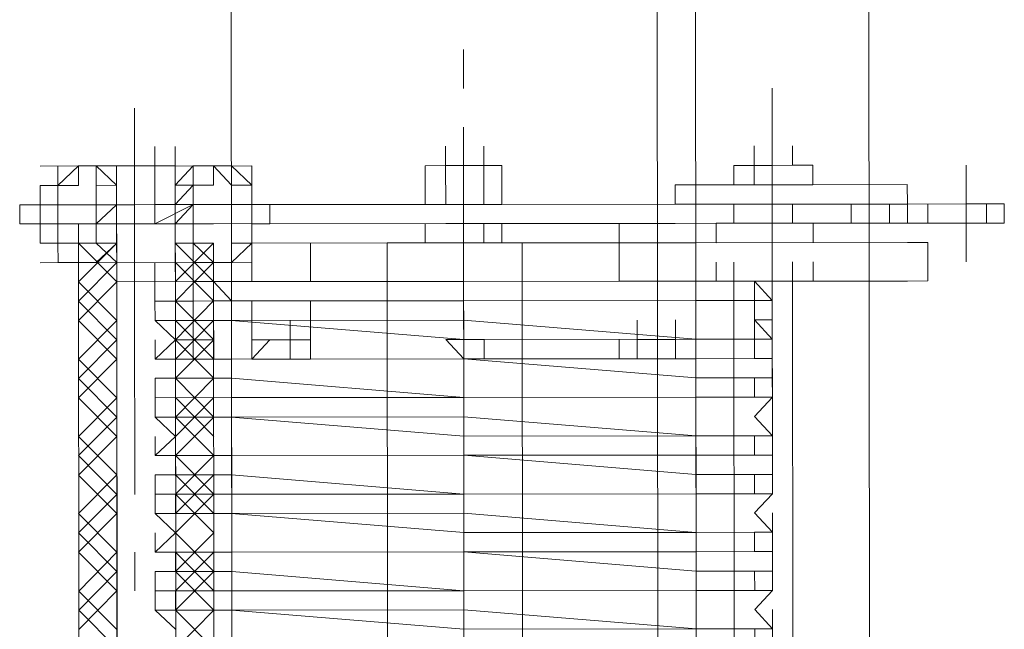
# Model space of a CAD drawing. Header units: inches. Extents: x -5850 to 5646, y 8947 to 13007.
# Tile 180 of 256: x -4282 to -4260, y 11076 to 11089. Entities that reach past the tile are written whole.
import ezdxf

# ---------------------------------------------------------------- set-up
doc = ezdxf.new("R2010")
doc.units = ezdxf.units.IN
doc.header["$MEASUREMENT"] = 0
doc.layers.add('at_Entity', color=7, linetype='Continuous')

msp = doc.modelspace()

# ---------------------------------------------------------------- linework, layer by layer
at = {"layer": 'at_Entity', "color": 7, "lineweight": 20}
for p, q in [((-4267.485, 10560.932), (-4268.233, 11398.125)), ((-4263.604, 11398.129), (-4262.802, 10500.109)), ((-4276.798, 10560.924), (-4277.483, 11327.999)), ((-4266.594, 10500.105), (-4267.333, 11328.008)), ((-4278.493, 11085.965), (-4278.494, 11086.388)), ((-4272.582, 11085.97), (-4272.583, 11086.394)), ((-4272.192, 11085.97), (-4272.192, 11086.394)), ((-4271.746, 11085.971), (-4271.746, 11086.394)), ((-4271.746, 11085.971), (-4271.746, 11086.394)), ((-4271.746, 11085.971), (-4271.746, 11086.394)), ((-4271.746, 11085.971), (-4271.746, 11086.394)), ((-4265.835, 11085.976), (-4265.835, 11086.4)), ((-4264.998, 11085.977), (-4264.999, 11086.4)), ((-4264.998, 11085.977), (-4264.999, 11086.4)), ((-4280.612, 11085.963), (-4281.058, 11085.962)), ((-4281.058, 11085.962), (-4281.058, 11085.538)), ((-4280.612, 11085.539), (-4280.612, 11085.963)), ((-4280.612, 11085.963), (-4279.776, 11085.963)), ((-4280.612, 11085.963), (-4280.222, 11085.963)), ((-4280.222, 11085.963), (-4280.222, 11085.539)), ((-4279.776, 11085.963), (-4278.493, 11085.965)), ((-4278.493, 11085.965), (-4279.776, 11085.963)), ((-4279.385, 11085.964), (-4279.776, 11085.963)), ((-4279.776, 11085.963), (-4279.775, 11085.116)), ((-4279.775, 11085.116), (-4279.776, 11085.963)), ((-4278.939, 11085.964), (-4279.385, 11085.964)), ((-4278.939, 11085.964), (-4278.939, 11085.117)), ((-4278.493, 11085.541), (-4278.103, 11085.965)), ((-4278.493, 11085.965), (-4278.492, 11085.117)), ((-4278.103, 11085.965), (-4277.657, 11085.965)), ((-4277.657, 11085.965), (-4277.266, 11085.966)), ((-4277.656, 11085.542), (-4277.657, 11085.965)), ((-4277.657, 11085.965), (-4277.266, 11085.542)), ((-4277.266, 11085.966), (-4276.82, 11085.542)), ((-4271.746, 11085.971), (-4273.028, 11085.969)), ((-4273.028, 11085.969), (-4271.746, 11085.971)), ((-4273.028, 11085.122), (-4273.028, 11085.969)), ((-4272.582, 11085.97), (-4272.581, 11085.122)), ((-4272.192, 11085.97), (-4272.582, 11085.97)), ((-4271.746, 11085.971), (-4272.192, 11085.97)), ((-4271.746, 11085.971), (-4272.192, 11085.97)), ((-4271.746, 11085.971), (-4271.745, 11085.123)), ((-4271.745, 11085.123), (-4271.746, 11085.971)), ((-4271.746, 11085.971), (-4271.355, 11085.971)), ((-4271.355, 11085.971), (-4271.355, 11085.123)), ((-4266.281, 11085.975), (-4265.835, 11085.976)), ((-4266.281, 11085.975), (-4265.835, 11085.976)), ((-4266.281, 11085.975), (-4266.28, 11085.552)), ((-4265.834, 11085.552), (-4265.835, 11085.976)), ((-4265.835, 11085.976), (-4265.444, 11085.976)), ((-4265.444, 11085.976), (-4265.835, 11085.976)), ((-4265.444, 11085.976), (-4265.835, 11085.976)), ((-4265.835, 11085.976), (-4265.834, 11085.552)), ((-4264.552, 11085.977), (-4265.444, 11085.976)), ((-4265.444, 11085.976), (-4264.998, 11085.977)), ((-4264.998, 11085.977), (-4264.552, 11085.977)), ((-4264.552, 11085.977), (-4264.552, 11085.553)), ((-4265.834, 11085.552), (-4267.563, 11085.551)), ((-4264.552, 11085.553), (-4265.834, 11085.552)), ((-4265.834, 11085.552), (-4265.444, 11085.552)), ((-4264.552, 11085.553), (-4265.444, 11085.552)), ((-4265.444, 11085.552), (-4265.444, 11085.129)), ((-4265.444, 11085.129), (-4265.444, 11085.552)), ((-4262.489, 11085.555), (-4264.552, 11085.553)), ((-4262.488, 11085.131), (-4262.489, 11085.555)), ((-4262.488, 11085.131), (-4262.489, 11085.555)), ((-4281.058, 11085.538), (-4281.448, 11085.538)), ((-4281.448, 11085.538), (-4281.448, 11084.696)), ((-4281.058, 11085.538), (-4280.612, 11085.539)), ((-4281.058, 11085.115), (-4281.058, 11085.538)), ((-4281.058, 11085.115), (-4281.058, 11085.538)), ((-4280.222, 11085.539), (-4279.775, 11085.54)), ((-4280.221, 11085.115), (-4280.222, 11085.539)), ((-4280.221, 11085.115), (-4280.222, 11085.539)), ((-4278.492, 11085.117), (-4278.493, 11085.541)), ((-4278.492, 11085.117), (-4278.493, 11085.541)), ((-4278.492, 11085.117), (-4278.102, 11085.541)), ((-4278.102, 11085.541), (-4277.656, 11085.542)), ((-4277.266, 11085.542), (-4276.82, 11085.542)), ((-4277.266, 11085.118), (-4277.266, 11085.542)), ((-4276.82, 11085.542), (-4276.82, 11085.118)), ((-4276.82, 11085.542), (-4276.819, 11084.7)), ((-4273.028, 11085.122), (-4273.028, 11085.546)), ((-4273.028, 11085.122), (-4273.028, 11085.546)), ((-4271.355, 11085.123), (-4271.355, 11085.547)), ((-4271.355, 11085.123), (-4271.355, 11085.547)), ((-4267.563, 11085.551), (-4267.563, 11085.127)), ((-4273.028, 11085.122), (-4278.102, 11085.117)), ((-4272.581, 11085.122), (-4277.656, 11085.118)), ((-4273.028, 11085.122), (-4271.745, 11085.123)), ((-4271.355, 11085.123), (-4273.028, 11085.122)), ((-4267.563, 11085.127), (-4271.745, 11085.123)), ((-4271.745, 11085.123), (-4271.355, 11085.123)), ((-4266.28, 11085.128), (-4267.563, 11085.127)), ((-4265.444, 11085.129), (-4266.28, 11085.128)), ((-4266.28, 11084.71), (-4266.28, 11085.128)), ((-4264.161, 11085.13), (-4265.444, 11085.129)), ((-4263.715, 11085.13), (-4265.444, 11085.129)), ((-4264.997, 11084.711), (-4264.998, 11085.129)), ((-4263.715, 11085.13), (-4264.161, 11085.13)), ((-4263.325, 11085.131), (-4263.715, 11085.13)), ((-4263.715, 11084.712), (-4263.715, 11085.13)), ((-4262.879, 11085.131), (-4263.325, 11085.131)), ((-4262.878, 11084.713), (-4262.879, 11085.131)), ((-4262.488, 11085.131), (-4262.879, 11085.131)), ((-4261.206, 11085.132), (-4262.488, 11085.131)), ((-4262.042, 11084.713), (-4262.042, 11085.132)), ((-4260.369, 11085.133), (-4261.206, 11085.132)), ((-4260.759, 11084.715), (-4260.759, 11085.133)), ((-4260.369, 11084.715), (-4260.369, 11085.133)), ((-4281.448, 11085.114), (-4281.894, 11085.114)), ((-4281.894, 11085.114), (-4281.894, 11084.696)), ((-4281.448, 11085.114), (-4281.058, 11085.115)), ((-4281.058, 11085.115), (-4281.448, 11085.114)), ((-4281.448, 11084.696), (-4281.448, 11085.114)), ((-4281.448, 11085.114), (-4281.448, 11084.696)), ((-4281.057, 11084.273), (-4281.058, 11085.115)), ((-4281.058, 11085.115), (-4281.057, 11084.273)), ((-4280.221, 11085.115), (-4281.058, 11085.115)), ((-4281.058, 11085.115), (-4281.057, 11084.696)), ((-4280.221, 11085.115), (-4279.775, 11085.116)), ((-4279.775, 11085.116), (-4280.221, 11085.115)), ((-4279.775, 11085.116), (-4278.492, 11085.117)), ((-4279.775, 11085.116), (-4278.939, 11085.117)), ((-4279.775, 11085.116), (-4279.775, 11084.698)), ((-4279.775, 11085.116), (-4279.775, 11084.698)), ((-4279.775, 11084.698), (-4279.775, 11085.116)), ((-4278.939, 11085.117), (-4278.938, 11084.698)), ((-4278.939, 11085.117), (-4278.938, 11084.698)), ((-4278.492, 11085.117), (-4278.939, 11085.117)), ((-4278.938, 11084.698), (-4278.939, 11085.117)), ((-4278.492, 11084.699), (-4278.492, 11085.117)), ((-4278.102, 11085.117), (-4278.492, 11085.117)), ((-4276.82, 11085.118), (-4277.266, 11085.118)), ((-4277.266, 11085.118), (-4277.265, 11084.276)), ((-4276.82, 11085.118), (-4276.429, 11085.119)), ((-4276.82, 11085.118), (-4276.819, 11084.7)), ((-4276.429, 11085.119), (-4276.429, 11084.701)), ((-4281.448, 11084.696), (-4281.894, 11084.696)), ((-4281.057, 11084.696), (-4281.448, 11084.696)), ((-4281.448, 11084.696), (-4281.447, 11084.272)), ((-4281.057, 11084.696), (-4281.448, 11084.696)), ((-4280.221, 11084.697), (-4281.057, 11084.696)), ((-4281.057, 11084.273), (-4281.057, 11084.696)), ((-4279.775, 11084.698), (-4280.221, 11084.697)), ((-4280.22, 11084.273), (-4280.221, 11084.697)), ((-4280.22, 11084.273), (-4280.221, 11084.697)), ((-4280.22, 11084.273), (-4280.221, 11084.697)), ((-4279.775, 11084.698), (-4278.938, 11084.698)), ((-4279.775, 11084.698), (-4279.774, 11083.432)), ((-4278.492, 11084.699), (-4278.938, 11084.698)), ((-4278.492, 11084.275), (-4278.492, 11084.699)), ((-4278.492, 11084.699), (-4278.492, 11084.275)), ((-4278.492, 11084.275), (-4278.492, 11084.699)), ((-4278.492, 11084.275), (-4278.492, 11084.699)), ((-4278.102, 11084.699), (-4278.492, 11084.699)), ((-4278.491, 11083.433), (-4278.492, 11084.699)), ((-4278.492, 11084.275), (-4278.492, 11084.699)), ((-4277.656, 11084.699), (-4278.102, 11084.699)), ((-4272.581, 11084.704), (-4277.656, 11084.699)), ((-4277.265, 11084.276), (-4277.265, 11084.7)), ((-4276.429, 11084.701), (-4276.819, 11084.7)), ((-4276.819, 11084.7), (-4276.819, 11084.276)), ((-4276.819, 11084.7), (-4276.819, 11084.276)), ((-4276.819, 11084.7), (-4276.819, 11084.276)), ((-4273.027, 11084.704), (-4273.027, 11084.28)), ((-4273.027, 11084.704), (-4273.027, 11084.28)), ((-4267.562, 11084.708), (-4272.581, 11084.704)), ((-4271.354, 11084.705), (-4271.745, 11084.705)), ((-4271.744, 11084.281), (-4271.745, 11084.705)), ((-4271.745, 11084.705), (-4271.744, 11084.281)), ((-4271.354, 11084.281), (-4271.354, 11084.705)), ((-4271.354, 11084.281), (-4271.354, 11084.705)), ((-4268.789, 11084.284), (-4268.789, 11084.707)), ((-4268.789, 11084.284), (-4268.789, 11084.707)), ((-4266.28, 11084.71), (-4267.562, 11084.708)), ((-4266.67, 11084.709), (-4264.551, 11084.711)), ((-4266.67, 11084.709), (-4266.67, 11084.285)), ((-4266.28, 11084.71), (-4265.443, 11084.71)), ((-4264.161, 11084.712), (-4265.443, 11084.71)), ((-4265.443, 11084.71), (-4263.715, 11084.712)), ((-4264.551, 11084.711), (-4264.551, 11084.287)), ((-4263.715, 11084.712), (-4264.161, 11084.712)), ((-4263.324, 11084.712), (-4263.715, 11084.712)), ((-4262.878, 11084.713), (-4263.324, 11084.712)), ((-4262.488, 11084.713), (-4262.878, 11084.713)), ((-4261.205, 11084.714), (-4262.488, 11084.713)), ((-4260.369, 11084.715), (-4261.205, 11084.714)), ((-4281.447, 11084.272), (-4281.057, 11084.273)), ((-4280.611, 11084.273), (-4281.057, 11084.273)), ((-4281.057, 11084.273), (-4281.056, 11083.849)), ((-4281.057, 11084.273), (-4281.056, 11083.849)), ((-4279.774, 11084.274), (-4280.611, 11084.273)), ((-4280.61, 11083.849), (-4280.611, 11084.273)), ((-4280.61, 11083.849), (-4280.611, 11084.273)), ((-4280.586, 11056.397), (-4280.611, 11084.273)), ((-4279.774, 11084.274), (-4280.22, 11084.273)), ((-4280.22, 11084.273), (-4279.774, 11084.274)), ((-4279.774, 11083.432), (-4279.774, 11084.274)), ((-4279.774, 11083.432), (-4279.774, 11084.274)), ((-4279.774, 11084.274), (-4279.773, 11083.008)), ((-4278.492, 11084.275), (-4277.655, 11084.276)), ((-4278.491, 11083.433), (-4278.492, 11084.275)), ((-4278.101, 11084.275), (-4278.492, 11084.275)), ((-4278.492, 11084.275), (-4278.101, 11084.275)), ((-4278.492, 11084.275), (-4278.491, 11083.433)), ((-4278.492, 11084.275), (-4278.491, 11083.009)), ((-4277.63, 11056.399), (-4277.655, 11084.276)), ((-4277.265, 11084.276), (-4272.19, 11084.281)), ((-4277.265, 11084.276), (-4277.265, 11083.852)), ((-4276.819, 11084.276), (-4277.265, 11083.852)), ((-4277.24, 11056.4), (-4277.265, 11084.276)), ((-4277.264, 11083.434), (-4277.265, 11084.276)), ((-4276.819, 11084.276), (-4276.818, 11083.853)), ((-4275.536, 11084.278), (-4273.027, 11084.28)), ((-4273.473, 11084.279), (-4275.536, 11084.278)), ((-4275.536, 11084.278), (-4275.535, 11083.436)), ((-4273.863, 11084.279), (-4270.908, 11084.282)), ((-4273.838, 11056.403), (-4273.863, 11084.279)), ((-4273.473, 11084.279), (-4271.354, 11084.281)), ((-4271.354, 11084.281), (-4273.473, 11084.279)), ((-4272.19, 11084.281), (-4271.744, 11084.281)), ((-4267.116, 11084.285), (-4271.744, 11084.281)), ((-4268.789, 11084.284), (-4271.744, 11084.281)), ((-4271.354, 11084.281), (-4268.789, 11084.284)), ((-4270.908, 11084.282), (-4270.883, 11056.405)), ((-4262.041, 11084.29), (-4268.789, 11084.284)), ((-4268.789, 11084.284), (-4267.116, 11084.285)), ((-4268.788, 11083.442), (-4268.789, 11084.284)), ((-4262.487, 11084.289), (-4267.116, 11084.285)), ((-4267.116, 11084.285), (-4267.115, 11083.443)), ((-4267.091, 11056.409), (-4267.116, 11084.285)), ((-4266.67, 11084.285), (-4264.551, 11084.287)), ((-4262.487, 11084.289), (-4262.041, 11084.29)), ((-4262.041, 11083.448), (-4262.041, 11084.29)), ((-4280.61, 11083.849), (-4281.056, 11083.849)), ((-4279.774, 11083.432), (-4279.774, 11083.85)), ((-4278.937, 11083.432), (-4278.937, 11083.851)), ((-4278.491, 11083.433), (-4278.491, 11083.851)), ((-4278.101, 11083.433), (-4278.101, 11083.851)), ((-4278.101, 11083.433), (-4278.101, 11083.851)), ((-4277.265, 11083.852), (-4277.655, 11083.852)), ((-4277.265, 11083.852), (-4277.655, 11083.852)), ((-4277.655, 11083.434), (-4277.655, 11083.852)), ((-4277.655, 11083.434), (-4277.655, 11083.852)), ((-4277.264, 11083.434), (-4277.265, 11083.852)), ((-4268.788, 11083.442), (-4268.788, 11083.86)), ((-4268.788, 11083.442), (-4268.788, 11083.86)), ((-4267.115, 11083.443), (-4267.115, 11083.861)), ((-4266.669, 11083.443), (-4266.669, 11083.862)), ((-4266.279, 11083.444), (-4266.279, 11083.862)), ((-4266.279, 11083.444), (-4266.279, 11083.862)), ((-4264.996, 11083.445), (-4264.996, 11083.863)), ((-4264.55, 11083.445), (-4264.55, 11083.864)), ((-4279.774, 11083.432), (-4278.491, 11083.433)), ((-4278.491, 11083.433), (-4279.774, 11083.432)), ((-4279.773, 11083.008), (-4279.774, 11083.432)), ((-4279.773, 11083.008), (-4279.774, 11083.432)), ((-4279.751, 11057.663), (-4279.774, 11083.432)), ((-4278.101, 11083.433), (-4278.937, 11083.432)), ((-4278.101, 11083.433), (-4278.937, 11083.432)), ((-4278.937, 11083.432), (-4278.937, 11083.009)), ((-4278.491, 11083.009), (-4278.491, 11083.433)), ((-4278.491, 11083.433), (-4278.468, 11057.664)), ((-4278.101, 11083.433), (-4277.655, 11083.434)), ((-4278.101, 11083.433), (-4277.655, 11083.434)), ((-4278.1, 11083.009), (-4278.101, 11083.433)), ((-4278.101, 11083.433), (-4278.1, 11083.009)), ((-4278.1, 11083.009), (-4278.101, 11083.433)), ((-4277.655, 11083.434), (-4277.264, 11083.01)), ((-4277.655, 11083.434), (-4277.654, 11083.01)), ((-4277.655, 11083.434), (-4277.654, 11083.01)), ((-4277.264, 11083.434), (-4277.655, 11083.434)), ((-4272.19, 11083.439), (-4277.264, 11083.434)), ((-4275.535, 11083.436), (-4273.863, 11083.437)), ((-4273.863, 11083.437), (-4275.535, 11083.436)), ((-4267.115, 11083.443), (-4272.19, 11083.439)), ((-4268.788, 11083.442), (-4270.907, 11083.44)), ((-4270.907, 11083.44), (-4268.788, 11083.442)), ((-4262.041, 11083.448), (-4268.788, 11083.442)), ((-4268.788, 11083.442), (-4266.669, 11083.443)), ((-4265.832, 11083.444), (-4267.115, 11083.443)), ((-4266.669, 11083.443), (-4265.442, 11083.445)), ((-4266.279, 11083.444), (-4266.669, 11083.443)), ((-4266.279, 11083.444), (-4266.669, 11083.443)), ((-4266.279, 11083.444), (-4264.55, 11083.445)), ((-4264.996, 11083.445), (-4266.279, 11083.444)), ((-4266.256, 11057.675), (-4266.279, 11083.444)), ((-4265.442, 11083.021), (-4265.832, 11083.444)), ((-4265.442, 11083.445), (-4262.487, 11083.447)), ((-4265.442, 11083.021), (-4265.442, 11083.445)), ((-4264.55, 11083.445), (-4264.996, 11083.445)), ((-4264.996, 11083.445), (-4264.973, 11057.676)), ((-4262.487, 11083.447), (-4262.041, 11083.448)), ((-4279.751, 11057.663), (-4279.773, 11083.008)), ((-4278.937, 11083.009), (-4278.1, 11083.009)), ((-4278.936, 11082.585), (-4278.937, 11083.009)), ((-4278.937, 11083.009), (-4278.491, 11083.009)), ((-4278.491, 11083.009), (-4278.468, 11057.664)), ((-4278.491, 11083.009), (-4278.49, 11082.585)), ((-4277.654, 11083.01), (-4278.1, 11083.009)), ((-4278.1, 11082.586), (-4278.1, 11083.009)), ((-4278.1, 11083.009), (-4278.1, 11082.586)), ((-4278.1, 11082.586), (-4278.1, 11083.009)), ((-4278.1, 11082.586), (-4278.1, 11083.009)), ((-4278.1, 11082.586), (-4278.1, 11083.009)), ((-4277.264, 11083.01), (-4277.654, 11083.01)), ((-4277.654, 11082.586), (-4277.654, 11083.01)), ((-4277.654, 11083.01), (-4277.654, 11082.586)), ((-4277.654, 11083.01), (-4277.654, 11082.586)), ((-4277.654, 11082.586), (-4277.654, 11083.01)), ((-4277.264, 11083.01), (-4272.189, 11083.015)), ((-4272.189, 11083.015), (-4277.264, 11083.01)), ((-4275.535, 11082.588), (-4275.535, 11083.012)), ((-4272.189, 11083.015), (-4267.115, 11083.019)), ((-4267.115, 11083.019), (-4272.189, 11083.015)), ((-4267.115, 11083.019), (-4265.442, 11083.021)), ((-4265.442, 11083.021), (-4267.115, 11083.019)), ((-4265.441, 11082.597), (-4265.442, 11083.021)), ((-4278.1, 11082.586), (-4278.936, 11082.585)), ((-4278.936, 11082.585), (-4278.1, 11082.586)), ((-4278.49, 11082.585), (-4278.936, 11082.585)), ((-4278.936, 11082.585), (-4278.49, 11082.161)), ((-4277.654, 11082.586), (-4278.1, 11082.586)), ((-4278.1, 11082.586), (-4278.099, 11082.162)), ((-4278.099, 11081.738), (-4278.1, 11082.586)), ((-4278.1, 11082.586), (-4277.654, 11082.586)), ((-4277.654, 11082.586), (-4277.263, 11082.586)), ((-4277.263, 11082.586), (-4277.654, 11082.586)), ((-4277.653, 11082.162), (-4277.654, 11082.586)), ((-4277.654, 11082.586), (-4277.653, 11082.162)), ((-4272.189, 11082.591), (-4277.263, 11082.586)), ((-4277.263, 11082.586), (-4272.188, 11082.167)), ((-4275.535, 11082.588), (-4276.817, 11082.587)), ((-4276.817, 11082.163), (-4276.817, 11082.587)), ((-4276.817, 11082.163), (-4276.817, 11082.587)), ((-4276.817, 11082.163), (-4276.817, 11082.587)), ((-4275.981, 11082.588), (-4275.98, 11081.74)), ((-4275.98, 11082.164), (-4275.981, 11082.588)), ((-4275.98, 11082.164), (-4275.981, 11082.588)), ((-4275.98, 11082.164), (-4275.981, 11082.588)), ((-4275.98, 11082.164), (-4275.981, 11082.588)), ((-4275.534, 11082.164), (-4275.535, 11082.588)), ((-4275.535, 11082.588), (-4275.534, 11081.74)), ((-4275.534, 11082.164), (-4275.535, 11082.588)), ((-4275.534, 11082.164), (-4275.535, 11082.588)), ((-4275.534, 11082.164), (-4275.535, 11082.588)), ((-4275.534, 11082.164), (-4275.535, 11082.588)), ((-4272.189, 11082.591), (-4267.114, 11082.172)), ((-4268.397, 11082.17), (-4268.397, 11082.594)), ((-4268.397, 11082.17), (-4268.397, 11082.594)), ((-4268.397, 11082.17), (-4268.397, 11082.594)), ((-4267.56, 11082.171), (-4267.56, 11082.595)), ((-4265.441, 11082.173), (-4265.832, 11082.597)), ((-4265.832, 11082.597), (-4265.441, 11082.597)), ((-4265.441, 11082.173), (-4265.441, 11082.597)), ((-4278.936, 11081.737), (-4278.936, 11082.161)), ((-4278.49, 11082.161), (-4278.936, 11081.737)), ((-4277.653, 11082.162), (-4277.653, 11081.738)), ((-4275.534, 11082.164), (-4276.817, 11082.163)), ((-4276.817, 11082.163), (-4276.427, 11082.163)), ((-4276.427, 11082.163), (-4276.817, 11081.739)), ((-4276.817, 11081.739), (-4276.817, 11082.163)), ((-4276.817, 11081.739), (-4276.817, 11082.163)), ((-4275.98, 11081.74), (-4275.98, 11082.164)), ((-4275.98, 11082.164), (-4275.98, 11081.74)), ((-4275.534, 11081.74), (-4275.534, 11082.164)), ((-4275.534, 11082.164), (-4275.534, 11081.74)), ((-4272.188, 11081.743), (-4272.579, 11082.167)), ((-4272.579, 11082.167), (-4272.188, 11082.167)), ((-4267.114, 11082.172), (-4272.188, 11082.167)), ((-4272.188, 11082.167), (-4271.742, 11082.167)), ((-4271.742, 11082.167), (-4271.742, 11081.744)), ((-4268.787, 11082.17), (-4268.786, 11081.746)), ((-4268.787, 11082.17), (-4268.786, 11081.746)), ((-4267.56, 11082.171), (-4268.397, 11082.17)), ((-4267.56, 11082.171), (-4268.397, 11082.17)), ((-4268.397, 11082.17), (-4268.396, 11081.747)), ((-4268.396, 11081.747), (-4268.397, 11082.17)), ((-4268.397, 11082.17), (-4268.396, 11081.747)), ((-4268.396, 11081.747), (-4268.397, 11082.17)), ((-4267.56, 11082.171), (-4267.95, 11082.171)), ((-4267.95, 11082.171), (-4267.95, 11081.747)), ((-4267.56, 11081.747), (-4267.56, 11082.171)), ((-4267.56, 11081.747), (-4267.56, 11082.171)), ((-4267.114, 11082.172), (-4265.441, 11082.173)), ((-4265.441, 11082.173), (-4267.114, 11082.172)), ((-4265.831, 11081.749), (-4265.831, 11082.173)), ((-4265.831, 11082.173), (-4265.441, 11082.173)), ((-4277.263, 11081.739), (-4278.936, 11081.737)), ((-4278.936, 11081.737), (-4278.099, 11081.738)), ((-4278.936, 11081.737), (-4278.489, 11081.738)), ((-4278.489, 11081.738), (-4278.489, 11081.319)), ((-4277.653, 11081.738), (-4278.099, 11081.738)), ((-4277.653, 11081.738), (-4277.263, 11081.739)), ((-4277.263, 11081.739), (-4272.188, 11081.743)), ((-4272.188, 11081.743), (-4277.263, 11081.739)), ((-4275.534, 11081.74), (-4276.817, 11081.739)), ((-4276.817, 11081.739), (-4275.534, 11081.74)), ((-4267.114, 11081.748), (-4272.188, 11081.743)), ((-4271.742, 11081.744), (-4272.188, 11081.743)), ((-4272.188, 11081.743), (-4267.113, 11081.33)), ((-4267.56, 11081.747), (-4268.396, 11081.747)), ((-4267.56, 11081.747), (-4268.396, 11081.747)), ((-4267.95, 11081.747), (-4267.56, 11081.747)), ((-4267.114, 11081.748), (-4265.441, 11081.749)), ((-4265.441, 11081.749), (-4265.831, 11081.749)), ((-4265.44, 11081.331), (-4265.441, 11081.749)), ((-4278.935, 11081.319), (-4277.262, 11081.321)), ((-4278.935, 11081.319), (-4278.935, 11080.895)), ((-4278.489, 11081.319), (-4278.935, 11081.319)), ((-4277.262, 11081.321), (-4272.187, 11080.901)), ((-4267.113, 11081.33), (-4265.44, 11081.331)), ((-4265.83, 11080.907), (-4265.831, 11081.331)), ((-4265.831, 11081.331), (-4265.44, 11081.331)), ((-4265.44, 11080.907), (-4265.44, 11081.331)), ((-4278.935, 11080.895), (-4277.262, 11080.897)), ((-4278.935, 11080.895), (-4278.489, 11080.896)), ((-4278.934, 11080.471), (-4278.935, 11080.895)), ((-4278.489, 11080.896), (-4278.488, 11080.472)), ((-4272.187, 11080.901), (-4277.262, 11080.897)), ((-4272.187, 11080.901), (-4267.113, 11080.906)), ((-4267.113, 11080.906), (-4272.187, 11080.901)), ((-4267.113, 11080.906), (-4265.44, 11080.907)), ((-4265.44, 11080.907), (-4267.113, 11080.906)), ((-4265.44, 11080.907), (-4265.83, 11080.907)), ((-4265.83, 11080.483), (-4265.44, 11080.907)), ((-4278.934, 11080.471), (-4277.262, 11080.473)), ((-4277.262, 11080.473), (-4278.934, 11080.471)), ((-4278.488, 11080.472), (-4278.934, 11080.471)), ((-4278.934, 11080.471), (-4278.488, 11080.048)), ((-4272.187, 11080.477), (-4277.262, 11080.473)), ((-4277.262, 11080.473), (-4272.187, 11080.054)), ((-4272.187, 11080.477), (-4267.112, 11080.058)), ((-4265.439, 11080.06), (-4265.83, 11080.483)), ((-4265.439, 11080.06), (-4265.44, 11080.483)), ((-4278.934, 11079.629), (-4278.934, 11080.048)), ((-4278.488, 11080.048), (-4278.934, 11079.629)), ((-4267.112, 11080.058), (-4272.187, 11080.054)), ((-4267.112, 11080.058), (-4265.439, 11080.06)), ((-4265.439, 11080.06), (-4267.112, 11080.058)), ((-4265.829, 11080.059), (-4265.439, 11080.06)), ((-4265.829, 11079.641), (-4265.829, 11080.059)), ((-4278.934, 11079.629), (-4277.261, 11079.631)), ((-4277.261, 11079.631), (-4278.934, 11079.629)), ((-4278.934, 11079.629), (-4278.488, 11079.63)), ((-4278.488, 11079.63), (-4278.487, 11079.206)), ((-4277.261, 11079.631), (-4272.186, 11079.635)), ((-4272.186, 11079.635), (-4277.261, 11079.631)), ((-4267.112, 11079.64), (-4272.186, 11079.635)), ((-4272.186, 11079.635), (-4267.111, 11079.216)), ((-4267.112, 11079.64), (-4265.439, 11079.641)), ((-4265.439, 11079.641), (-4265.829, 11079.641)), ((-4265.438, 11079.218), (-4265.439, 11079.641)), ((-4278.933, 11079.206), (-4277.26, 11079.207)), ((-4278.933, 11079.206), (-4278.933, 11078.782)), ((-4278.487, 11079.206), (-4278.933, 11079.206)), ((-4277.26, 11079.207), (-4272.185, 11078.788)), ((-4267.111, 11079.216), (-4265.438, 11079.218)), ((-4265.829, 11079.217), (-4265.438, 11079.218)), ((-4265.828, 11078.793), (-4265.829, 11079.217)), ((-4265.438, 11078.794), (-4265.438, 11079.218)), ((-4278.933, 11078.782), (-4277.26, 11078.783)), ((-4278.933, 11078.364), (-4278.933, 11078.782)), ((-4278.933, 11078.782), (-4278.487, 11078.782)), ((-4278.487, 11078.782), (-4278.486, 11078.364)), ((-4272.185, 11078.788), (-4277.26, 11078.783)), ((-4272.185, 11078.788), (-4267.111, 11078.792)), ((-4267.111, 11078.792), (-4272.185, 11078.788)), ((-4267.111, 11078.792), (-4265.438, 11078.794)), ((-4265.438, 11078.794), (-4267.111, 11078.792)), ((-4265.438, 11078.794), (-4265.828, 11078.793)), ((-4265.828, 11078.375), (-4265.438, 11078.794)), ((-4278.933, 11078.364), (-4277.26, 11078.365)), ((-4277.26, 11078.365), (-4278.933, 11078.364)), ((-4278.486, 11078.364), (-4278.933, 11078.364)), ((-4278.933, 11078.364), (-4278.486, 11077.94)), ((-4277.26, 11078.365), (-4272.185, 11078.37)), ((-4277.26, 11078.365), (-4272.185, 11077.946)), ((-4272.185, 11078.37), (-4267.11, 11077.95)), ((-4265.437, 11077.952), (-4265.828, 11078.375)), ((-4265.437, 11077.952), (-4265.438, 11078.376)), ((-4278.932, 11077.516), (-4278.932, 11077.94)), ((-4278.486, 11077.94), (-4278.932, 11077.516)), ((-4267.11, 11077.95), (-4272.185, 11077.946)), ((-4267.11, 11077.95), (-4265.437, 11077.952)), ((-4265.437, 11077.952), (-4267.11, 11077.95)), ((-4265.828, 11077.951), (-4265.437, 11077.952)), ((-4265.827, 11077.528), (-4265.828, 11077.951)), ((-4278.932, 11077.516), (-4277.259, 11077.517)), ((-4277.259, 11077.517), (-4278.932, 11077.516)), ((-4278.932, 11077.516), (-4278.486, 11077.516)), ((-4278.486, 11077.516), (-4278.485, 11077.092)), ((-4277.259, 11077.517), (-4272.184, 11077.522)), ((-4272.184, 11077.522), (-4277.259, 11077.517)), ((-4267.11, 11077.526), (-4272.184, 11077.522)), ((-4272.184, 11077.522), (-4267.109, 11077.103)), ((-4267.11, 11077.526), (-4265.437, 11077.528)), ((-4265.437, 11077.528), (-4265.827, 11077.528)), ((-4265.436, 11077.104), (-4265.437, 11077.528)), ((-4278.931, 11077.092), (-4277.258, 11077.094)), ((-4278.931, 11077.092), (-4278.931, 11076.668)), ((-4278.485, 11077.092), (-4278.931, 11077.092)), ((-4277.258, 11077.094), (-4272.184, 11076.674)), ((-4267.109, 11077.103), (-4265.436, 11077.104)), ((-4265.826, 11076.68), (-4265.827, 11077.104)), ((-4265.827, 11077.104), (-4265.436, 11077.104)), ((-4265.436, 11076.68), (-4265.436, 11077.104)), ((-4278.931, 11076.668), (-4277.258, 11076.67)), ((-4278.931, 11076.668), (-4278.485, 11076.669)), ((-4278.931, 11076.25), (-4278.931, 11076.668)), ((-4278.485, 11076.669), (-4278.485, 11076.25)), ((-4277.258, 11076.67), (-4272.184, 11076.674)), ((-4272.184, 11076.674), (-4267.109, 11076.679)), ((-4267.109, 11076.679), (-4272.184, 11076.674)), ((-4267.109, 11076.679), (-4265.436, 11076.68)), ((-4265.436, 11076.68), (-4267.109, 11076.679)), ((-4265.436, 11076.68), (-4265.826, 11076.68)), ((-4265.826, 11076.262), (-4265.436, 11076.68)), ((-4278.931, 11076.25), (-4277.258, 11076.252)), ((-4277.258, 11076.252), (-4278.931, 11076.25)), ((-4278.485, 11076.25), (-4278.931, 11076.25)), ((-4278.931, 11076.25), (-4278.484, 11075.827)), ((-4277.258, 11076.252), (-4272.183, 11076.256)), ((-4277.258, 11076.252), (-4272.183, 11075.832)), ((-4272.183, 11076.256), (-4267.108, 11075.837)), ((-4265.435, 11075.838), (-4265.826, 11076.262)), ((-4265.435, 11075.838), (-4265.436, 11076.262)), ((-4267.108, 11075.837), (-4272.183, 11075.832)), ((-4267.108, 11075.837), (-4265.435, 11075.838)), ((-4265.435, 11075.838), (-4267.108, 11075.837)), ((-4265.825, 11075.414), (-4265.826, 11075.838)), ((-4265.826, 11075.838), (-4265.435, 11075.838))]:
    msp.add_line(p, q, dxfattribs=at)
at = {"layer": 'at_Entity', "color": 3, "lineweight": 20}
for p, q in [((-4272.194, 11088.507), (-4272.193, 11087.66)), ((-4265.446, 11087.666), (-4265.444, 11085.129)), ((-4279.387, 11087.23), (-4279.383, 11083.008)), ((-4272.193, 11086.812), (-4272.189, 11082.591)), ((-4279.385, 11085.964), (-4279.386, 11086.388)), ((-4278.939, 11085.964), (-4278.94, 11086.388)), ((-4272.582, 11085.97), (-4272.583, 11086.394)), ((-4272.192, 11085.97), (-4272.192, 11086.394)), ((-4272.192, 11086.394), (-4272.191, 11085.123)), ((-4271.746, 11085.971), (-4271.746, 11086.394)), ((-4276.82, 11085.966), (-4281.449, 11085.962)), ((-4280.612, 11085.963), (-4281.058, 11085.538)), ((-4280.222, 11085.963), (-4280.612, 11085.963)), ((-4279.775, 11085.54), (-4280.222, 11085.963)), ((-4278.102, 11085.541), (-4278.103, 11085.965)), ((-4278.103, 11085.965), (-4277.657, 11085.965)), ((-4277.657, 11085.965), (-4277.266, 11085.966)), ((-4277.266, 11085.966), (-4277.266, 11085.542)), ((-4276.818, 11083.434), (-4276.82, 11085.966)), ((-4264.998, 11085.977), (-4265.835, 11085.976)), ((-4265.444, 11085.129), (-4265.444, 11085.976)), ((-4261.206, 11085.98), (-4261.204, 11083.867)), ((-4281.058, 11085.538), (-4281.448, 11085.538)), ((-4281.448, 11085.538), (-4281.447, 11084.272)), ((-4281.058, 11085.538), (-4281.057, 11084.273)), ((-4280.221, 11085.115), (-4280.222, 11085.539)), ((-4280.221, 11085.115), (-4280.222, 11085.539)), ((-4280.221, 11085.115), (-4280.222, 11085.539)), ((-4280.221, 11085.115), (-4280.222, 11085.539)), ((-4279.775, 11085.116), (-4279.775, 11085.54)), ((-4278.492, 11084.275), (-4278.493, 11085.541)), ((-4278.493, 11085.541), (-4278.102, 11085.541)), ((-4278.102, 11085.117), (-4278.102, 11085.541)), ((-4277.266, 11085.542), (-4276.82, 11085.542)), ((-4276.82, 11085.542), (-4276.819, 11084.276)), ((-4272.189, 11083.015), (-4272.191, 11085.123)), ((-4272.191, 11085.123), (-4272.191, 11084.704)), ((-4265.442, 11083.021), (-4265.444, 11085.129)), ((-4265.442, 11083.021), (-4265.444, 11085.129)), ((-4262.488, 11084.713), (-4262.488, 11085.131)), ((-4280.221, 11084.697), (-4279.775, 11085.116)), ((-4280.221, 11084.697), (-4280.221, 11085.115)), ((-4280.221, 11084.697), (-4280.221, 11085.115)), ((-4280.221, 11084.697), (-4280.221, 11085.115)), ((-4279.385, 11085.116), (-4279.775, 11085.116)), ((-4279.775, 11085.116), (-4279.775, 11084.698)), ((-4279.384, 11084.698), (-4279.385, 11085.116)), ((-4278.939, 11085.117), (-4278.492, 11085.117)), ((-4278.938, 11084.698), (-4278.102, 11085.117)), ((-4278.102, 11085.117), (-4278.492, 11084.699)), ((-4278.102, 11084.699), (-4278.102, 11085.117)), ((-4278.102, 11084.699), (-4278.102, 11085.117)), ((-4280.611, 11084.273), (-4280.611, 11084.697)), ((-4280.22, 11084.273), (-4280.221, 11084.697)), ((-4280.22, 11084.273), (-4280.221, 11084.697)), ((-4279.774, 11084.274), (-4279.775, 11084.698)), ((-4279.775, 11084.698), (-4279.384, 11084.698)), ((-4279.774, 11084.274), (-4279.775, 11084.698)), ((-4279.774, 11084.274), (-4279.775, 11084.698)), ((-4278.492, 11084.275), (-4278.492, 11084.699)), ((-4278.101, 11084.275), (-4278.102, 11084.699)), ((-4272.191, 11084.704), (-4272.19, 11084.281)), ((-4281.447, 11084.272), (-4281.057, 11084.273)), ((-4281.057, 11084.273), (-4281.056, 11083.849)), ((-4280.611, 11084.273), (-4279.774, 11083.432)), ((-4280.61, 11083.431), (-4279.774, 11084.274)), ((-4280.22, 11083.85), (-4279.774, 11084.274)), ((-4280.22, 11084.273), (-4279.774, 11083.85)), ((-4279.774, 11084.274), (-4279.774, 11083.432)), ((-4278.101, 11084.275), (-4278.492, 11084.275)), ((-4278.491, 11083.851), (-4278.492, 11084.275)), ((-4278.492, 11084.275), (-4277.655, 11083.434)), ((-4278.492, 11084.275), (-4278.101, 11084.275)), ((-4278.491, 11083.433), (-4277.655, 11084.276)), ((-4278.101, 11083.851), (-4278.101, 11084.275)), ((-4278.101, 11084.275), (-4277.655, 11083.852)), ((-4276.819, 11084.276), (-4277.265, 11084.276)), ((-4277.265, 11084.276), (-4277.265, 11083.852)), ((-4272.19, 11084.281), (-4272.19, 11083.857)), ((-4272.19, 11083.857), (-4272.19, 11084.281)), ((-4272.19, 11084.281), (-4272.19, 11083.857)), ((-4276.818, 11083.853), (-4281.447, 11083.848)), ((-4281.056, 11083.849), (-4280.22, 11083.85)), ((-4280.61, 11083.007), (-4279.774, 11083.85)), ((-4278.491, 11083.009), (-4277.655, 11083.852)), ((-4278.491, 11083.433), (-4278.491, 11083.851)), ((-4278.491, 11083.851), (-4277.654, 11083.01)), ((-4277.265, 11083.852), (-4278.101, 11083.851)), ((-4278.101, 11083.433), (-4278.101, 11083.851)), ((-4278.101, 11083.433), (-4278.101, 11083.851)), ((-4272.19, 11083.857), (-4272.19, 11083.439)), ((-4272.19, 11083.857), (-4272.19, 11083.439)), ((-4280.61, 11083.431), (-4279.773, 11082.584)), ((-4280.609, 11082.583), (-4279.774, 11083.432)), ((-4278.101, 11083.433), (-4278.1, 11083.009)), ((-4272.19, 11083.439), (-4272.189, 11083.015)), ((-4272.189, 11083.015), (-4272.19, 11083.439)), ((-4272.188, 11082.167), (-4272.19, 11083.439)), ((-4265.832, 11083.444), (-4265.831, 11081.749)), ((-4265.442, 11083.445), (-4265.442, 11083.021)), ((-4265.442, 11083.021), (-4265.442, 11083.445)), ((-4280.61, 11083.007), (-4279.772, 11082.16)), ((-4279.379, 11078.781), (-4279.383, 11083.008)), ((-4278.491, 11083.009), (-4277.653, 11082.162)), ((-4278.49, 11082.161), (-4277.654, 11083.01)), ((-4278.1, 11083.009), (-4278.099, 11081.738)), ((-4276.817, 11082.587), (-4276.818, 11083.011)), ((-4265.442, 11083.021), (-4265.438, 11079.218)), ((-4280.609, 11082.583), (-4279.772, 11081.737)), ((-4280.608, 11081.736), (-4279.773, 11082.584)), ((-4278.49, 11082.585), (-4277.653, 11081.738)), ((-4278.489, 11081.738), (-4277.654, 11082.586)), ((-4276.817, 11082.587), (-4276.817, 11081.739)), ((-4276.817, 11082.163), (-4276.817, 11082.587)), ((-4276.817, 11082.587), (-4276.817, 11082.163)), ((-4276.817, 11082.163), (-4276.817, 11082.587)), ((-4276.817, 11081.739), (-4276.817, 11082.587)), ((-4276.817, 11082.163), (-4276.817, 11082.587)), ((-4275.535, 11082.588), (-4275.534, 11081.74)), ((-4272.189, 11082.591), (-4272.188, 11082.167)), ((-4272.188, 11082.167), (-4272.189, 11082.591)), ((-4268.397, 11082.17), (-4268.397, 11082.594)), ((-4267.56, 11082.171), (-4267.56, 11082.595)), ((-4280.608, 11081.318), (-4279.772, 11082.16)), ((-4278.49, 11082.161), (-4277.653, 11082.162)), ((-4278.49, 11082.161), (-4277.653, 11081.32)), ((-4278.489, 11081.319), (-4277.653, 11082.162)), ((-4276.817, 11082.163), (-4275.534, 11082.164)), ((-4276.817, 11082.163), (-4276.427, 11082.163)), ((-4276.817, 11081.739), (-4276.817, 11082.163)), ((-4272.579, 11082.167), (-4271.742, 11082.167)), ((-4272.188, 11081.743), (-4272.188, 11082.167)), ((-4272.188, 11081.743), (-4272.188, 11082.167)), ((-4272.188, 11082.167), (-4272.188, 11081.743)), ((-4268.396, 11081.747), (-4268.397, 11082.17)), ((-4268.396, 11081.747), (-4268.397, 11082.17)), ((-4268.396, 11081.747), (-4268.397, 11082.17)), ((-4267.56, 11082.171), (-4267.95, 11082.171)), ((-4267.95, 11082.171), (-4267.95, 11081.747)), ((-4267.56, 11082.171), (-4267.56, 11081.747)), ((-4267.56, 11081.747), (-4267.56, 11082.171)), ((-4267.56, 11081.747), (-4267.56, 11082.171)), ((-4280.608, 11080.894), (-4279.772, 11081.737)), ((-4280.608, 11081.736), (-4279.771, 11080.894)), ((-4272.188, 11081.743), (-4272.187, 11080.901)), ((-4272.188, 11081.743), (-4272.187, 11080.901)), ((-4268.786, 11081.746), (-4267.114, 11081.748)), ((-4280.608, 11081.318), (-4279.771, 11080.471)), ((-4278.489, 11081.319), (-4277.652, 11080.473)), ((-4278.488, 11080.472), (-4277.653, 11081.32)), ((-4272.187, 11080.901), (-4272.188, 11081.325)), ((-4280.608, 11080.894), (-4279.771, 11080.047)), ((-4280.607, 11080.046), (-4279.771, 11080.894)), ((-4278.489, 11080.896), (-4277.651, 11080.049)), ((-4278.488, 11080.048), (-4277.652, 11080.896)), ((-4272.187, 11080.901), (-4272.187, 11080.477)), ((-4280.607, 11079.628), (-4279.771, 11080.471)), ((-4278.488, 11079.63), (-4277.652, 11080.473)), ((-4278.488, 11080.472), (-4277.651, 11079.631)), ((-4272.187, 11080.477), (-4272.187, 11080.054)), ((-4280.607, 11080.046), (-4279.77, 11079.205)), ((-4280.606, 11079.204), (-4279.771, 11080.047)), ((-4272.186, 11079.635), (-4272.187, 11080.054)), ((-4272.185, 11078.788), (-4272.187, 11080.054)), ((-4280.607, 11079.628), (-4279.769, 11078.781)), ((-4278.488, 11079.63), (-4277.65, 11078.783)), ((-4278.487, 11078.782), (-4277.651, 11079.631)), ((-4272.186, 11079.635), (-4272.183, 11075.832)), ((-4280.606, 11079.204), (-4279.769, 11078.363)), ((-4280.605, 11078.362), (-4279.77, 11079.205)), ((-4278.487, 11079.206), (-4277.65, 11078.365)), ((-4278.486, 11078.364), (-4277.651, 11079.207)), ((-4272.185, 11078.788), (-4272.186, 11079.212)), ((-4280.605, 11077.938), (-4279.769, 11078.781)), ((-4278.487, 11078.782), (-4277.65, 11077.941)), ((-4278.486, 11077.94), (-4277.65, 11078.783)), ((-4272.185, 11078.788), (-4272.185, 11078.37)), ((-4272.185, 11078.37), (-4272.185, 11078.788)), ((-4272.185, 11078.788), (-4272.185, 11078.37)), ((-4280.605, 11077.514), (-4279.769, 11078.363)), ((-4280.605, 11078.362), (-4279.768, 11077.515)), ((-4272.185, 11078.37), (-4272.185, 11077.946)), ((-4265.438, 11078.376), (-4265.437, 11077.528)), ((-4280.605, 11077.938), (-4279.768, 11077.091)), ((-4278.486, 11077.94), (-4277.649, 11077.093)), ((-4278.485, 11077.092), (-4277.65, 11077.941)), ((-4272.184, 11077.522), (-4272.185, 11077.946)), ((-4272.185, 11077.946), (-4272.184, 11077.522)), ((-4280.605, 11077.514), (-4279.768, 11076.668)), ((-4280.604, 11076.667), (-4279.768, 11077.515)), ((-4279.377, 11076.668), (-4279.378, 11077.516)), ((-4278.486, 11077.516), (-4277.648, 11076.669)), ((-4278.485, 11076.669), (-4277.649, 11077.517)), ((-4272.184, 11077.522), (-4272.184, 11076.674)), ((-4280.604, 11076.249), (-4279.768, 11077.091)), ((-4278.485, 11076.25), (-4277.649, 11077.093)), ((-4278.485, 11077.092), (-4277.648, 11076.251)), ((-4272.184, 11076.674), (-4272.184, 11077.098)), ((-4280.604, 11076.667), (-4279.767, 11075.826)), ((-4280.603, 11075.825), (-4279.768, 11076.668)), ((-4272.184, 11076.674), (-4272.183, 11076.256)), ((-4280.604, 11076.249), (-4279.766, 11075.402)), ((-4278.485, 11076.25), (-4277.647, 11075.404)), ((-4278.484, 11075.403), (-4277.648, 11076.251)), ((-4272.183, 11075.832), (-4272.183, 11076.256)), ((-4265.436, 11076.262), (-4265.432, 11072.459)), ((-4272.182, 11075.408), (-4272.183, 11075.832)), ((-4272.183, 11075.832), (-4272.182, 11075.408))]:
    msp.add_line(p, q, dxfattribs=at)

doc.saveas('drawing.dxf')
